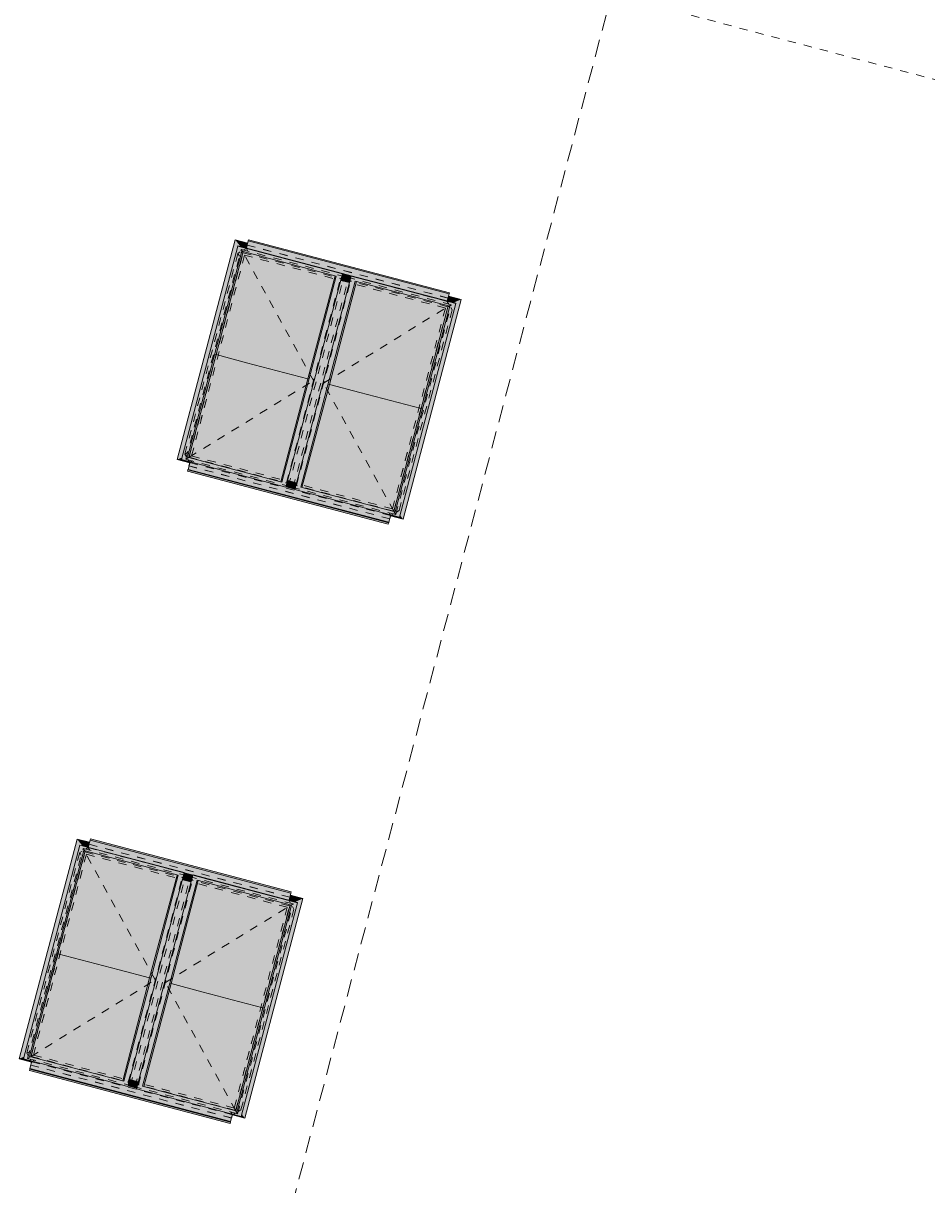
# Model space of a CAD drawing. Header units: millimetres. Extents: x -176817 to 18864955, y -12996033 to 201123.
# Tile 76 of 256: x 48841 to 61890, y 39686 to 56466. Entities that reach past the tile are written whole.
import ezdxf
from ezdxf.enums import TextEntityAlignment as Align

# ---------------------------------------------------------------- set-up
doc = ezdxf.new("R2010")
doc.units = ezdxf.units.MM
doc.header["$MEASUREMENT"] = 0
doc.linetypes.add('Przerywana', pattern=[240, 120, -120])
doc.linetypes.add('Przerywana długa', pattern=[390, 250, -140])
for name, color, linetype in [('213-A Wymiarowanie wewnętrzne', 7, 'Continuous'), ('232-A Klapy oddymiające', 7, 'Continuous'), ('232-A Klapy oddymiające podkład', 7, 'Continuous'), ('410-K Osie', 7, 'Continuous'), ('840-G Znaczniki przekroje', 7, 'Continuous')]:
    doc.layers.add(name, color=color, linetype=linetype)
doc.styles.add('STYL_AUTOMATYCZNY_4', font='arial.ttf')
doc.styles.add('STYL_AUTOMATYCZNY_8', font='ARIALN.TTF')
doc.dimstyles.new('STYL_AUTOMATYCZNY__3', dxfattribs={"dimtxt": 64.999998, "dimasz": 47.5, "dimexe": 0.18, "dimexo": 0.0625, "dimgap": 0, "dimtad": 1, "dimdec": 1, "dimlfac": 0.1, "dimzin": 0, "dimdsep": 46, "dimtxsty": 'STYL_AUTOMATYCZNY_4', "dimblk": 'ARROWHEAD_11', "dimblk1": 'ARROWHEAD_11', "dimblk2": 'ARROWHEAD_11', "dimcen": 0.09, "dimclrd": 30, "dimclre": 30, "dimclrt": 30, "dimazin": 0, "dimtfac": 1, "dimtdec": 4, "dimtmove": 0, "dimatfit": 3, "dimfxl": 0, "dimtolj": 1, "dimtzin": 0, "dimarcsym": 0})

# ---------------------------------------------------------------- blocks, each defined once
blk = doc.blocks.new('Klapa mcr_PROLIGHT_DVP[246]_2', base_point=(50831, 42663))
at = {"layer": '232-A Klapy oddymiające', "linetype": 'Continuous', "lineweight": 0, "true_color": 0xffffff}
for points in [[(49694, 44584), (49619, 44680), (48781, 41507), (49100, 42478), (49217, 42925), (49658, 44594)], [(49619, 44680), (49798, 44625), (49800, 44633)], [(49781, 44561), (49798, 44625), (49619, 44680), (49694, 44584)], [(49619, 44680), (49800, 44633), (49800, 44633), (49619, 44680)], [(52489, 43956), (49808, 44664), (49781, 44561), (50123, 44471)], [(49808, 44664), (52712, 43916), (49813, 44681)], [(49808, 44664), (52707, 43898), (52712, 43916)], [(49813, 44681), (52712, 43917), (49813, 44682)], [(52712, 43916), (52712, 43917), (49813, 44681)], [(48843, 41504), (49715, 44516), (49657, 44590)], [(48930, 41541), (49715, 44516), (48843, 41504)], [(49343, 43023), (49735, 44510), (49734, 44511), (49603, 44094), (49322, 43028)], [(49343, 43023), (49783, 42906), (49746, 44507), (49735, 44510)], [(49603, 44094), (49734, 44511), (49715, 44516)], [(49657, 44590), (51166, 44192), (49658, 44594)], [(49715, 44516), (51079, 44156), (49657, 44590)], [(51079, 44156), (51166, 44192), (49657, 44590)], [(51166, 44192), (51167, 44195), (49658, 44594)], [(49783, 42906), (50394, 44337), (49746, 44507)], [(51294, 44162), (52680, 43796), (52707, 43898), (52489, 43956), (50123, 44471), (51167, 44195), (51167, 44195), (51294, 44161)], [(50399, 44335), (50394, 44337), (49783, 42906), (50004, 42848)], [(50004, 42848), (50225, 42789), (50404, 44334), (50399, 44335)], [(50225, 42789), (50666, 42674), (50415, 44331), (50404, 44334)], [(50666, 42674), (51063, 44160), (50415, 44331)], [(51166, 44192), (50294, 41181), (50352, 41106)], [(51166, 44192), (51079, 44156), (50294, 41181), (50404, 41560)], [(51351, 44084), (51293, 44158), (50479, 41073)], [(51079, 44156), (51063, 44160), (50666, 42674), (50808, 43130)], [(51273, 44083), (51282, 44115), (51154, 44146), (51146, 44116)], [(51290, 44145), (51163, 44179), (51154, 44146), (51282, 44115)], [(51173, 44178), (51164, 44182), (51163, 44180)], [(51290, 44146), (51290, 44147), (51163, 44180), (51163, 44179)], [(51290, 44145), (51290, 44146), (51163, 44179), (51163, 44179)], [(51290, 44147), (51294, 44160), (51167, 44193), (51164, 44182), (51173, 44178)], [(51167, 44193), (51294, 44160), (51294, 44161), (51167, 44195)], [(51293, 44158), (52803, 43760), (51294, 44162)], [(51351, 44084), (52716, 43724), (51293, 44158)], [(52803, 43760), (51293, 44158), (52716, 43724)], [(52803, 43760), (52804, 43764), (51294, 44162)], [(50566, 41109), (51351, 44084), (50479, 41073)], [(50590, 42009), (51058, 43266), (51269, 44066), (51142, 44100)], [(50979, 42591), (51367, 44080), (51366, 44080), (51258, 43730), (50959, 42596)], [(51420, 42474), (51378, 44077), (51367, 44080), (50979, 42591)], [(51269, 44068), (51270, 44069), (51143, 44102), (51142, 44102)], [(51269, 44068), (51142, 44102), (51142, 44100), (51269, 44066)], [(51270, 44069), (51273, 44082), (51197, 44103), (51146, 44116), (51143, 44103)], [(51270, 44069), (51270, 44069), (51143, 44103), (51143, 44102)], [(51270, 44069), (51143, 44102), (51143, 44102), (51270, 44069)], [(51270, 44069), (51143, 44102), (51143, 44102), (51270, 44069)], [(51273, 44082), (51273, 44083), (51197, 44103)], [(51366, 44080), (51355, 44083), (51351, 44084), (51258, 43730)], [(51420, 42474), (52026, 43906), (51378, 44077)], [(51641, 42416), (52031, 43904), (52026, 43906), (51420, 42474)], [(51641, 42416), (51861, 42358), (52037, 43903), (52031, 43904)], [(51861, 42358), (52303, 42242), (52047, 43900), (52037, 43903)], [(51997, 40705), (52043, 40646), (52880, 43820), (52562, 42848), (52370, 42121)], [(52303, 42242), (52695, 43729), (52047, 43900)], [(52880, 43820), (52768, 43773), (52804, 43764), (52562, 42848)], [(52768, 43773), (52880, 43820), (52699, 43867), (52680, 43796)], [(52880, 43820), (52699, 43868), (52699, 43867), (52880, 43820)], [(51988, 40674), (52803, 43760), (51931, 40749)], [(51931, 40749), (52803, 43760), (52716, 43724)], [(52445, 42698), (52716, 43724), (52695, 43729), (52303, 42242)], [(50505, 41172), (51058, 43266), (50590, 42009), (50378, 41205)], [(50687, 42668), (50808, 43130), (50666, 42674)], [(48930, 41541), (48950, 41535), (49343, 43023), (49201, 42570)], [(49598, 41364), (49343, 43023), (48950, 41535), (48980, 41527)], [(49343, 43023), (49322, 43028), (49201, 42570)], [(49598, 41364), (49609, 41361), (49783, 42906), (49343, 43023)], [(49614, 41360), (50004, 42848), (49783, 42906), (49609, 41361)], [(49619, 41359), (50225, 42789), (50004, 42848), (49614, 41360)], [(50267, 41188), (50225, 42789), (49619, 41359)], [(50278, 41185), (50666, 42674), (50225, 42789), (50267, 41188)], [(50387, 41534), (50687, 42668), (50666, 42674), (50278, 41185), (50279, 41184)], [(52323, 42236), (52445, 42698), (52303, 42242)], [(48957, 41939), (49100, 42478), (48781, 41507), (48851, 41535)], [(50979, 42591), (50837, 42135), (50566, 41109), (50582, 41104)], [(50601, 41099), (51230, 40934), (50979, 42591), (50582, 41104)], [(50979, 42591), (50959, 42596), (50837, 42135)], [(51241, 40931), (51420, 42474), (50979, 42591), (51230, 40934)], [(51641, 42416), (51420, 42474), (51241, 40931), (51246, 40929)], [(51251, 40928), (51861, 42358), (51641, 42416), (51246, 40929)], [(51900, 40757), (51861, 42358), (51251, 40928)], [(51910, 40754), (52303, 42242), (51861, 42358), (51900, 40757)], [(52043, 41174), (52323, 42236), (52303, 42242), (51910, 40754), (51912, 40754)], [(48962, 41459), (48966, 41472), (48843, 41504), (48851, 41535), (48781, 41507)], [(48843, 41504), (50352, 41106), (48930, 41541)], [(48930, 41541), (50352, 41106), (50294, 41181)], [(50294, 41181), (48930, 41541), (48930, 41541)], [(48938, 41365), (51837, 40600), (49429, 41350), (48966, 41472)], [(50294, 41181), (50278, 41185), (50267, 41188), (49609, 41361), (49598, 41364), (48941, 41538), (48980, 41527), (50294, 41181)], [(50387, 41534), (50279, 41184), (50294, 41181)], [(48930, 41338), (51830, 40573), (48935, 41356)], [(48935, 41356), (51835, 40591), (48938, 41365)], [(51835, 40591), (48935, 41356), (51830, 40573)], [(51835, 40591), (51837, 40600), (48938, 41365)], [(51865, 40707), (50479, 41073), (50481, 41079), (50354, 41112), (50352, 41106), (49429, 41350), (51837, 40600)], [(50481, 41080), (50484, 41091), (50357, 41125), (50354, 41113)], [(50481, 41079), (50481, 41080), (50354, 41113), (50354, 41112)], [(50484, 41091), (50492, 41121), (50365, 41157), (50357, 41125)], [(50492, 41121), (50500, 41153), (50373, 41187), (50365, 41157)], [(50500, 41153), (50504, 41167), (50377, 41200), (50373, 41188), (50458, 41165)], [(50458, 41165), (50373, 41188), (50373, 41187)], [(50500, 41153), (50500, 41153), (50373, 41187), (50373, 41187)], [(50500, 41153), (50373, 41187), (50373, 41187), (50500, 41153)], [(50504, 41169), (50505, 41172), (50378, 41205), (50377, 41202)], [(50504, 41169), (50377, 41202), (50377, 41200), (50504, 41167)], [(50377, 41200), (50504, 41167), (50504, 41167), (50377, 41200)], [(51931, 40749), (52043, 41174), (51912, 40754)], [(50479, 41073), (51988, 40674), (50566, 41109)], [(51988, 40674), (51931, 40749), (50566, 41109)], [(51919, 40752), (51880, 40762), (50566, 41109), (50566, 41109)], [(51931, 40749), (51910, 40754), (51900, 40757), (51241, 40931), (51230, 40934), (50570, 41108), (51931, 40749)], [(51862, 40694), (52043, 40646), (51864, 40702)], [(52043, 40646), (51997, 40705), (51988, 40674), (51865, 40707), (51864, 40702)]]:
    blk.add_hatch(color=7, dxfattribs=at).paths.add_polyline_path(points)
at = {"layer": '232-A Klapy oddymiające', "color": 7, "linetype": 'Continuous', "lineweight": 0}
for p, q in [((49619, 44680), (48781, 41507)), ((49619, 44680), (49800, 44633)), ((49619, 44680), (49619, 44680)), ((49800, 44633), (49619, 44680)), ((49781, 44561), (49808, 44664)), ((49813, 44681), (49808, 44664)), ((49808, 44664), (52707, 43898)), ((52712, 43917), (49813, 44682)), ((49813, 44682), (49813, 44681)), ((52712, 43916), (49813, 44681)), ((49657, 44590), (48843, 41504)), ((49715, 44516), (48930, 41541)), ((49735, 44510), (49343, 43023)), ((49658, 44594), (49657, 44590)), ((51166, 44192), (49657, 44590)), ((51167, 44195), (49658, 44594)), ((49715, 44516), (51079, 44156)), ((51079, 44156), (50294, 41181)), ((50352, 41106), (51166, 44192)), ((51293, 44158), (50479, 41073)), ((50666, 42674), (51063, 44160)), ((51290, 44145), (51163, 44179)), ((51166, 44192), (51167, 44195)), ((51294, 44160), (51167, 44193)), ((51294, 44162), (51293, 44158)), ((52803, 43760), (51293, 44158)), ((52804, 43764), (51294, 44162)), ((51351, 44084), (50566, 41109)), ((51367, 44080), (50979, 42591)), ((51142, 44100), (51269, 44066)), ((51143, 44103), (51270, 44069)), ((51143, 44102), (51270, 44069)), ((51270, 44069), (51143, 44102)), ((51146, 44116), (51273, 44083)), ((51351, 44084), (52716, 43724)), ((52043, 40646), (52880, 43820)), ((52680, 43796), (52707, 43898)), ((52880, 43820), (52699, 43868)), ((52699, 43867), (52880, 43820)), ((52707, 43898), (52712, 43916)), ((52712, 43916), (52712, 43917)), ((52880, 43820), (52880, 43820)), ((52716, 43724), (51931, 40749)), ((51988, 40674), (52803, 43760)), ((52303, 42242), (52695, 43729)), ((52803, 43760), (52804, 43764)), ((49343, 43023), (48950, 41535)), ((49322, 43028), (49343, 43023)), ((49343, 43023), (49783, 42906)), ((49783, 42906), (50004, 42848)), ((50004, 42848), (50225, 42789)), ((50225, 42789), (50666, 42674)), ((50278, 41185), (50666, 42674)), ((50666, 42674), (50687, 42668)), ((50979, 42591), (50582, 41104)), ((50959, 42596), (50979, 42591)), ((50979, 42591), (51420, 42474)), ((51420, 42474), (51641, 42416)), ((51641, 42416), (51861, 42358)), ((51861, 42358), (52303, 42242)), ((51910, 40754), (52303, 42242)), ((52303, 42242), (52323, 42236)), ((48781, 41507), (48962, 41459)), ((48843, 41504), (50352, 41106)), ((49598, 41364), (48930, 41541)), ((50294, 41181), (48930, 41541)), ((48966, 41472), (48938, 41365)), ((48935, 41356), (48930, 41338)), ((48930, 41338), (51830, 40573)), ((48938, 41365), (48935, 41356)), ((51835, 40591), (48935, 41356)), ((51837, 40600), (48938, 41365)), ((50294, 41181), (50278, 41185)), ((50354, 41113), (50481, 41080)), ((50357, 41125), (50484, 41091)), ((50373, 41187), (50500, 41153)), ((50504, 41169), (50377, 41202)), ((50377, 41200), (50504, 41167)), ((50378, 41205), (50505, 41172)), ((50479, 41073), (51988, 40674)), ((51230, 40934), (50566, 41109)), ((51931, 40749), (50566, 41109)), ((51865, 40707), (51837, 40600)), ((51862, 40694), (52043, 40646)), ((51931, 40749), (51910, 40754)), ((51830, 40573), (51835, 40591)), ((51835, 40591), (51837, 40600))]:
    blk.add_line(p, q, dxfattribs=at)
blk = doc.blocks.new('Klapa mcr_PROLIGHT_DVP[254]_2', base_point=(53115, 51319))
at = {"layer": '232-A Klapy oddymiające', "linetype": 'Continuous', "lineweight": 0, "true_color": 0xffffff}
for points in [[(51978, 53240), (51903, 53337), (51065, 50163), (51384, 51134), (51502, 51581), (51942, 53250)], [(51127, 50161), (51999, 53172), (51941, 53246)], [(51903, 53337), (52082, 53281), (52084, 53289)], [(52065, 53217), (52082, 53281), (51903, 53337), (51978, 53240)], [(51903, 53337), (52084, 53289), (52084, 53289), (51903, 53337)], [(51941, 53246), (53450, 52848), (51942, 53250)], [(51999, 53172), (53363, 52812), (51941, 53246)], [(53363, 52812), (53450, 52848), (51941, 53246)], [(53450, 52848), (53451, 52851), (51942, 53250)], [(54773, 52612), (52092, 53320), (52065, 53217), (52407, 53127)], [(52092, 53320), (54996, 52572), (52097, 53337)], [(52092, 53320), (54992, 52555), (54996, 52572)], [(52097, 53337), (54996, 52573), (52097, 53338)], [(54996, 52572), (54996, 52573), (52097, 53337)], [(51214, 50197), (51999, 53172), (51127, 50161)], [(51627, 51679), (52019, 53166), (52018, 53167), (51887, 52750), (51606, 51684)], [(51627, 51679), (52068, 51562), (52030, 53164), (52019, 53166)], [(51887, 52750), (52018, 53167), (51999, 53172)], [(52068, 51562), (52678, 52993), (52030, 53164)], [(53578, 52818), (54965, 52452), (54992, 52555), (54773, 52612), (52407, 53127), (53451, 52851), (53451, 52851), (53578, 52817)], [(52683, 52991), (52678, 52993), (52068, 51562), (52288, 51504)], [(52288, 51504), (52509, 51445), (52688, 52990), (52683, 52991)], [(52509, 51445), (52950, 51330), (52699, 52987), (52688, 52990)], [(52950, 51330), (53347, 52816), (52699, 52987)], [(53450, 52848), (52578, 49837), (52636, 49762)], [(53450, 52848), (53363, 52812), (52578, 49837), (52688, 50216)], [(53635, 52740), (53577, 52814), (52763, 49729)], [(52850, 49765), (53635, 52740), (52763, 49729)], [(52874, 50665), (53342, 51922), (53553, 52723), (53426, 52756)], [(53363, 52812), (53347, 52816), (52950, 51330), (53093, 51786)], [(53263, 51247), (53652, 52736), (53650, 52736), (53542, 52386), (53243, 51253)], [(53704, 51130), (53662, 52733), (53652, 52736), (53263, 51247)], [(53554, 52724), (53427, 52758), (53426, 52756), (53553, 52723)], [(53554, 52725), (53557, 52738), (53481, 52759), (53430, 52773), (53427, 52759)], [(53554, 52725), (53554, 52725), (53427, 52759), (53427, 52758)], [(53554, 52724), (53554, 52725), (53427, 52758), (53427, 52758)], [(53554, 52725), (53427, 52758), (53427, 52758), (53554, 52725)], [(53554, 52725), (53427, 52758), (53427, 52758), (53554, 52725)], [(53557, 52739), (53566, 52771), (53438, 52802), (53430, 52773)], [(53574, 52801), (53447, 52835), (53438, 52802), (53566, 52771)], [(53457, 52834), (53448, 52838), (53447, 52836)], [(53574, 52802), (53574, 52803), (53447, 52836), (53447, 52836)], [(53574, 52801), (53574, 52802), (53447, 52836), (53447, 52835)], [(53574, 52803), (53578, 52816), (53451, 52850), (53448, 52838), (53457, 52834)], [(53451, 52850), (53578, 52816), (53578, 52817), (53451, 52851)], [(53557, 52738), (53557, 52739), (53481, 52759)], [(53650, 52736), (53639, 52739), (53635, 52740), (53542, 52386)], [(53577, 52814), (55087, 52416), (53578, 52818)], [(53635, 52740), (55000, 52380), (53577, 52814)], [(55087, 52416), (53577, 52814), (55000, 52380)], [(55087, 52416), (55088, 52420), (53578, 52818)], [(53704, 51130), (54310, 52562), (53662, 52733)], [(53925, 51072), (54315, 52561), (54310, 52562), (53704, 51130)], [(53925, 51072), (54146, 51014), (54321, 52559), (54315, 52561)], [(54146, 51014), (54587, 50898), (54331, 52556), (54321, 52559)], [(54587, 50898), (54979, 52385), (54331, 52556)], [(55165, 52476), (54983, 52524), (54983, 52524), (55165, 52476)], [(54273, 49330), (55087, 52416), (54215, 49405)], [(54215, 49405), (55087, 52416), (55000, 52380)], [(54281, 49361), (54327, 49302), (55165, 52476), (54846, 51504), (54654, 50777)], [(54729, 51354), (55000, 52380), (54979, 52385), (54587, 50898)], [(55165, 52476), (55052, 52429), (55088, 52420), (54846, 51504)], [(55052, 52429), (55165, 52476), (54983, 52524), (54965, 52452)], [(52789, 49828), (53342, 51922), (52874, 50665), (52662, 49861)], [(52971, 51324), (53093, 51786), (52950, 51330)], [(51214, 50197), (51234, 50191), (51627, 51679), (51485, 51226)], [(51882, 50020), (51627, 51679), (51234, 50191), (51264, 50183)], [(51627, 51679), (51606, 51684), (51485, 51226)], [(51882, 50020), (51893, 50018), (52068, 51562), (51627, 51679)], [(51898, 50016), (52288, 51504), (52068, 51562), (51893, 50018)], [(51903, 50015), (52509, 51445), (52288, 51504), (51898, 50016)], [(52551, 49844), (52509, 51445), (51903, 50015)], [(52562, 49841), (52950, 51330), (52509, 51445), (52551, 49844)], [(54607, 50892), (54729, 51354), (54587, 50898)], [(52672, 50190), (52971, 51324), (52950, 51330), (52562, 49841), (52563, 49841)], [(53263, 51247), (53121, 50791), (52850, 49765), (52867, 49761)], [(52886, 49756), (53515, 49590), (53263, 51247), (52867, 49761)], [(53263, 51247), (53243, 51253), (53121, 50791)], [(53525, 49587), (53704, 51130), (53263, 51247), (53515, 49590)], [(51241, 50595), (51384, 51134), (51065, 50163), (51135, 50192)], [(53925, 51072), (53704, 51130), (53525, 49587), (53530, 49585)], [(53536, 49584), (54146, 51014), (53925, 51072), (53530, 49585)], [(54184, 49413), (54146, 51014), (53536, 49584)], [(54194, 49410), (54587, 50898), (54146, 51014), (54184, 49413)], [(54327, 49830), (54607, 50892), (54587, 50898), (54194, 49410), (54196, 49410)], [(51246, 50115), (51250, 50128), (51127, 50161), (51135, 50192), (51065, 50163)], [(51127, 50161), (52636, 49762), (51214, 50197)], [(51214, 50197), (52636, 49762), (52578, 49837)], [(52578, 49837), (51214, 50197), (51214, 50197)], [(52578, 49837), (52562, 49841), (52551, 49844), (51893, 50018), (51882, 50020), (51225, 50194), (51264, 50183), (52578, 49837)], [(52672, 50190), (52563, 49841), (52578, 49837)], [(51214, 49994), (54114, 49229), (51219, 50012)], [(51219, 50012), (54119, 49247), (51222, 50021)], [(54119, 49247), (51219, 50012), (54114, 49229)], [(51222, 50021), (54121, 49256), (51713, 50006), (51250, 50128)], [(54119, 49247), (54121, 49256), (51222, 50021)], [(54149, 49363), (52763, 49729), (52765, 49735), (52638, 49768), (52636, 49762), (51713, 50006), (54121, 49256)], [(52776, 49777), (52784, 49809), (52657, 49843), (52650, 49813)], [(52742, 49821), (52658, 49844), (52657, 49843)], [(52784, 49809), (52784, 49809), (52657, 49843), (52657, 49843)], [(52784, 49809), (52657, 49843), (52657, 49843), (52784, 49809)], [(52784, 49809), (52788, 49823), (52661, 49856), (52658, 49844), (52742, 49821)], [(52788, 49825), (52789, 49828), (52662, 49861), (52661, 49858)], [(52788, 49825), (52661, 49858), (52661, 49856), (52788, 49823)], [(52661, 49856), (52788, 49823), (52788, 49823), (52661, 49856)], [(52765, 49736), (52768, 49747), (52641, 49781), (52638, 49769)], [(52765, 49735), (52765, 49736), (52638, 49769), (52638, 49768)], [(52768, 49747), (52776, 49777), (52650, 49813), (52641, 49781)], [(52763, 49729), (54273, 49330), (52850, 49765)], [(54273, 49330), (54215, 49405), (52850, 49765)], [(54203, 49408), (54164, 49418), (52850, 49765), (52850, 49765)], [(54215, 49405), (54194, 49410), (54184, 49413), (53525, 49587), (53515, 49590), (52854, 49764), (54215, 49405)], [(54215, 49405), (54327, 49830), (54196, 49410)], [(54146, 49350), (54327, 49302), (54148, 49358)], [(54327, 49302), (54281, 49361), (54273, 49330), (54149, 49363), (54148, 49358)]]:
    blk.add_hatch(color=7, dxfattribs=at).paths.add_polyline_path(points)
at = {"layer": '232-A Klapy oddymiające', "color": 7, "linetype": 'Continuous', "lineweight": 0}
for p, q in [((51903, 53337), (51065, 50163)), ((51941, 53246), (51127, 50161)), ((51903, 53337), (52084, 53289)), ((51903, 53337), (51903, 53337)), ((52084, 53289), (51903, 53337)), ((51942, 53250), (51941, 53246)), ((53450, 52848), (51941, 53246)), ((53451, 52851), (51942, 53250)), ((52065, 53217), (52092, 53320)), ((52097, 53337), (52092, 53320)), ((52092, 53320), (54992, 52555)), ((54996, 52573), (52097, 53338)), ((52097, 53338), (52097, 53337)), ((54996, 52572), (52097, 53337)), ((51999, 53172), (51214, 50197)), ((52019, 53166), (51627, 51679)), ((51999, 53172), (53363, 52812)), ((53363, 52812), (52578, 49837)), ((52636, 49762), (53450, 52848)), ((53577, 52814), (52763, 49729)), ((53635, 52740), (52850, 49765)), ((52950, 51330), (53347, 52816)), ((53652, 52736), (53263, 51247)), ((53426, 52756), (53553, 52723)), ((53427, 52759), (53554, 52725)), ((53427, 52758), (53554, 52725)), ((53554, 52725), (53427, 52758)), ((53430, 52773), (53557, 52739)), ((53574, 52801), (53447, 52835)), ((53450, 52848), (53451, 52851)), ((53578, 52816), (53451, 52850)), ((53578, 52818), (53577, 52814)), ((55087, 52416), (53577, 52814)), ((55088, 52420), (53578, 52818)), ((53635, 52740), (55000, 52380)), ((54965, 52452), (54992, 52555)), ((55165, 52476), (54983, 52524)), ((54992, 52555), (54996, 52572)), ((54996, 52572), (54996, 52573)), ((55000, 52380), (54215, 49405)), ((54273, 49330), (55087, 52416)), ((54327, 49302), (55165, 52476)), ((54587, 50898), (54979, 52385)), ((54983, 52524), (55165, 52476)), ((55087, 52416), (55088, 52420)), ((55165, 52476), (55165, 52476)), ((51627, 51679), (51234, 50191)), ((51606, 51684), (51627, 51679)), ((51627, 51679), (52068, 51562)), ((52068, 51562), (52288, 51504)), ((52288, 51504), (52509, 51445)), ((52509, 51445), (52950, 51330)), ((52562, 49841), (52950, 51330)), ((53263, 51247), (52867, 49761)), ((52950, 51330), (52971, 51324)), ((53243, 51253), (53263, 51247)), ((53263, 51247), (53704, 51130)), ((53704, 51130), (53925, 51072)), ((53925, 51072), (54146, 51014)), ((54146, 51014), (54587, 50898)), ((54194, 49410), (54587, 50898)), ((54587, 50898), (54607, 50892)), ((51882, 50020), (51214, 50197)), ((52578, 49837), (51214, 50197)), ((51065, 50163), (51246, 50115)), ((51127, 50161), (52636, 49762)), ((51219, 50012), (51214, 49994)), ((51222, 50021), (51219, 50012)), ((54119, 49247), (51219, 50012)), ((51250, 50128), (51222, 50021)), ((54121, 49256), (51222, 50021)), ((51214, 49994), (54114, 49229)), ((52578, 49837), (52562, 49841)), ((52657, 49843), (52784, 49809)), ((52788, 49825), (52661, 49858)), ((52661, 49856), (52788, 49823)), ((52662, 49861), (52789, 49828)), ((52638, 49769), (52765, 49736)), ((52641, 49781), (52768, 49747)), ((52763, 49729), (54273, 49330)), ((53515, 49590), (52850, 49765)), ((54215, 49405), (52850, 49765)), ((54149, 49363), (54121, 49256)), ((54146, 49350), (54327, 49302)), ((54215, 49405), (54194, 49410)), ((54114, 49229), (54119, 49247)), ((54119, 49247), (54121, 49256))]:
    blk.add_line(p, q, dxfattribs=at)
blk = doc.blocks.new('*D3102')
at = {"layer": '213-A Wymiarowanie wewnętrzne', "linetype": 'Continuous', "lineweight": 200}
for points in [[(36790, 40395), (36791, 40390), (36794, 40386), (36798, 40384), (36803, 40383), (36808, 40384), (36812, 40386), (36814, 40390), (36815, 40395), (36814, 40400), (36812, 40404), (36808, 40407), (36803, 40408), (36798, 40407), (36794, 40404), (36791, 40400)], [(51584, 36492), (51585, 36487), (51588, 36483), (51592, 36480), (51596, 36479), (51601, 36480), (51605, 36483), (51608, 36487), (51609, 36492), (51608, 36496), (51605, 36500), (51601, 36503), (51596, 36504), (51592, 36503), (51588, 36500), (51585, 36496)]]:
    blk.add_hatch(color=30, dxfattribs=at).paths.add_polyline_path(points)
at = {"layer": '213-A Wymiarowanie wewnętrzne', "color": 30, "linetype": 'Continuous', "lineweight": 0}
for p, q in [((36800, 40383), (36791, 40350)), ((36815, 40441), (36806, 40407)), ((51584, 36495), (36815, 40392))]:
    blk.add_line(p, q, dxfattribs=at)
blk.add_circle((36803, 40395), 12.5, dxfattribs=at)
at = {"layer": '213-A Wymiarowanie wewnętrzne', "color": 30, "lineweight": 200, "insert": (44095, 38484), "char_height": 65, "attachment_point": 7, "rotation": 345.218, "style": 'STYL_AUTOMATYCZNY_4'}
blk.add_mtext('\\A1;{\\pql;\\fArial|b0|i0|c238|p0;\\W1.000000;1\xa0530}', dxfattribs=at)
blk = doc.blocks.new('ARROWHEAD_11')
at = {"color": 0, "linetype": 'Continuous', "lineweight": 0}
blk.add_line((0, 0), (-1, 0), dxfattribs=at)
at = {"color": 0, "linetype": 'Continuous', "lineweight": 0, "const_width": 0.25, "flags": 128}
blk.add_lwpolyline([(-0.125, 0, 1), (0.125, 0, 1)], format="xyb", close=True, dxfattribs=at)
blk = doc.blocks.new('Standardowy znacznik osi[630]_2', base_point=(68578, 99473))
at = {"layer": '410-K Osie', "color": 5, "linetype": 'Przerywana długa', "lineweight": 0}
blk.add_line((67812, 96573), (46788, 16896), dxfattribs=at)
at = {"layer": '410-K Osie', "color": 7, "lineweight": 0, "style": 'STYL_AUTOMATYCZNY_8'}
for tag, p in [('AC_MarkerText_1_0', (68631, 99643)), ('AC_MarkerText_1_1', (46011, 13923))]:
    blk.add_attdef(tag, text='', height=100, rotation=345.218, dxfattribs=at).set_placement(p, align=Align.TOP_CENTER)
blk = doc.blocks.new('Płaszczyzna odcinająca_5_2', base_point=(264047, 2340))
at = {"layer": '840-G Znaczniki przekroje', "color": 161, "linetype": 'Przerywana', "lineweight": 0, "true_color": 0x40a5ff}
blk.add_line((263975, 2359), (24008, 65680), dxfattribs=at)

msp = doc.modelspace()

# ---------------------------------------------------------------- linework, layer by layer
at = {"layer": '232-A Klapy oddymiające podkład', "color": 7, "linetype": 'Przerywana', "lineweight": 0}
for p, q in [((51189.36, 50167.5), (51989.46, 53199.63)), ((51989.46, 53199.63), (53471.63, 52808.52)), ((51989.46, 53199.63), (52017.93, 53150.75)), ((52024.17, 53190.47), (52063.33, 53213.28)), ((52076.09, 53261.62), (52063.33, 53213.28)), ((54964.04, 52447.85), (52063.33, 53213.28)), ((52086.13, 53174.12), (52063.33, 53213.28)), ((52075.77, 53260.42), (54976.46, 52494.99)), ((52076.09, 53261.62), (54976.78, 52496.2)), ((51175.7, 50241.39), (51941.12, 53142.1)), ((51238.24, 50195.97), (52017.93, 53150.75)), ((51941.12, 53142.1), (51975.29, 53162)), ((51963.94, 53102.93), (51941.12, 53142.1)), ((52017.93, 53150.75), (53422.75, 52780.05)), ((52643.06, 49825.28), (53422.75, 52780.05)), ((52671.53, 49776.39), (53471.63, 52808.52)), ((52739.28, 49758.52), (53539.38, 52790.65)), ((52788.16, 49786.99), (53567.86, 52741.76)), ((53422.75, 52780.05), (53471.63, 52808.52)), ((53535.12, 52774.49), (53467.37, 52792.37)), ((53535.44, 52775.7), (53467.69, 52793.58)), ((55021.56, 52399.54), (53539.38, 52790.65)), ((53567.86, 52741.76), (53539.38, 52790.65)), ((54972.68, 52371.07), (53567.86, 52741.76)), ((53998.59, 52702.61), (53998.63, 52702.6)), ((53915.62, 52621.08), (53897.65, 52625.82)), ((53915.62, 52621.08), (53915.67, 52621.07)), ((54192.99, 49416.29), (54972.68, 52371.07)), ((54221.46, 49367.41), (55021.56, 52399.54)), ((54976.78, 52496.2), (54964.04, 52447.85)), ((54986.85, 52408.7), (54964.04, 52447.85)), ((55021.56, 52399.54), (54972.68, 52371.07)), ((55035.22, 52325.65), (55015.32, 52359.82)), ((54269.79, 49424.94), (55035.22, 52325.65)), ((51488.95, 51036.59), (51408.01, 50729.85)), ((51488.95, 51036.59), (51489, 51036.57)), ((51332.59, 50835.97), (51332.64, 50835.96)), ((51214.87, 50264.21), (51175.7, 50241.39)), ((51175.7, 50241.39), (51198.52, 50202.22)), ((51189.36, 50167.5), (51238.24, 50195.97)), ((51238.24, 50195.97), (52643.06, 49825.28)), ((54389.67, 50271.16), (54308.73, 49964.43)), ((54389.67, 50271.16), (54389.71, 50271.15)), ((51189.36, 50167.5), (52671.53, 49776.39)), ((51224.07, 50158.34), (51246.88, 50119.19)), ((51234.12, 50070.84), (51246.88, 50119.19)), ((51234.12, 50070.84), (54134.82, 49305.42)), ((51234.44, 50072.05), (54135.13, 49306.63)), ((51286.03, 50141.99), (51246.88, 50119.19)), ((51246.88, 50119.19), (54147.59, 49353.76)), ((54426.69, 50019.52), (54426.73, 50019.51)), ((54309.24, 49966.36), (54309.28, 49966.35)), ((52643.06, 49825.28), (52671.53, 49776.39)), ((52743.23, 49773.46), (52675.48, 49791.34)), ((52743.55, 49774.67), (52675.79, 49792.55)), ((52788.16, 49786.99), (52739.28, 49758.52)), ((54221.46, 49367.41), (52739.28, 49758.52)), ((54192.99, 49416.29), (52788.16, 49786.99)), ((53150.19, 49720.37), (53132.23, 49725.11)), ((53134.16, 49724.6), (53134.21, 49724.59)), ((53150.19, 49720.37), (53150.24, 49720.36)), ((54359.65, 49765.48), (54359.7, 49765.46)), ((53182.13, 49608.52), (53182.18, 49608.51)), ((54124.78, 49392.92), (54147.59, 49353.76)), ((54134.82, 49305.42), (54147.59, 49353.76)), ((54186.74, 49376.57), (54147.59, 49353.76)), ((54221.46, 49367.41), (54192.99, 49416.29)), ((54269.79, 49424.94), (54230.62, 49402.12)), ((48891.57, 41585.26), (49656.99, 44485.98)), ((48905.22, 41511.38), (49705.33, 44543.51)), ((48954.11, 41539.85), (49733.8, 44494.62)), ((49656.99, 44485.98), (49691.16, 44505.88)), ((49679.81, 44446.8), (49656.99, 44485.98)), ((49705.33, 44543.51), (51187.5, 44152.4)), ((49705.33, 44543.51), (49733.8, 44494.62)), ((49733.8, 44494.62), (51138.62, 44123.93)), ((49740.04, 44534.35), (49779.2, 44557.15)), ((49791.95, 44605.5), (49779.2, 44557.15)), ((52679.91, 43791.73), (49779.2, 44557.15)), ((49802, 44518), (49779.2, 44557.15)), ((49791.63, 44604.29), (52692.33, 43838.87)), ((49791.95, 44605.5), (52692.65, 43840.08)), ((50387.4, 41120.27), (51187.5, 44152.4)), ((50455.15, 41102.39), (51255.25, 44134.52)), ((51138.62, 44123.93), (51187.5, 44152.4)), ((51250.99, 44118.36), (51183.24, 44136.24)), ((51251.31, 44119.57), (51183.56, 44137.45)), ((52737.43, 43743.41), (51255.25, 44134.52)), ((51283.72, 44085.64), (51255.25, 44134.52)), ((50358.93, 41169.15), (51138.62, 44123.93)), ((50504.03, 41130.86), (51283.72, 44085.64)), ((52688.54, 43714.94), (51283.72, 44085.64)), ((51631.49, 43964.96), (51613.52, 43969.7)), ((51714.45, 44046.49), (51714.5, 44046.47)), ((51631.49, 43964.96), (51631.53, 43964.94)), ((52692.65, 43840.08), (52679.91, 43791.73)), ((51908.85, 40760.16), (52688.54, 43714.94)), ((51937.32, 40711.28), (52737.43, 43743.41)), ((51985.66, 40768.81), (52751.08, 43669.52)), ((52702.71, 43752.57), (52679.91, 43791.73)), ((52737.43, 43743.41), (52688.54, 43714.94)), ((52751.08, 43669.52), (52731.18, 43703.69)), ((49204.82, 42380.46), (49123.88, 42073.72)), ((49204.82, 42380.46), (49204.87, 42380.45)), ((49048.46, 42179.84), (49048.51, 42179.83)), ((48930.74, 41608.08), (48891.57, 41585.26)), ((48891.57, 41585.26), (48914.38, 41546.09)), ((48905.22, 41511.38), (48954.11, 41539.85)), ((48905.22, 41511.38), (50387.4, 41120.27)), ((48939.94, 41502.22), (48962.74, 41463.06)), ((48949.99, 41414.71), (48962.74, 41463.06)), ((48954.11, 41539.85), (50358.93, 41169.15)), ((49001.9, 41485.87), (48962.74, 41463.06)), ((48962.74, 41463.06), (51863.45, 40697.64)), ((52105.53, 41615.04), (52024.59, 41308.3)), ((52105.53, 41615.04), (52105.58, 41615.02)), ((48949.99, 41414.71), (51850.68, 40649.29)), ((48950.3, 41415.92), (51851, 40650.5)), ((52025.1, 41310.23), (52025.15, 41310.22)), ((52142.55, 41363.39), (52142.6, 41363.38)), ((50358.93, 41169.15), (50387.4, 41120.27)), ((50459.09, 41117.34), (50391.34, 41135.21)), ((50459.41, 41118.55), (50391.66, 41136.42)), ((50504.03, 41130.86), (50455.15, 41102.39)), ((51908.85, 40760.16), (50504.03, 41130.86)), ((51937.32, 40711.28), (50455.15, 41102.39)), ((50866.06, 41064.25), (50848.09, 41068.99)), ((50850.03, 41068.48), (50850.08, 41068.46)), ((50866.06, 41064.25), (50866.11, 41064.23)), ((50898, 40952.39), (50898.05, 40952.38)), ((52075.52, 41109.35), (52075.57, 41109.34)), ((51840.65, 40736.79), (51863.45, 40697.64)), ((51850.68, 40649.29), (51863.45, 40697.64)), ((51902.61, 40720.44), (51863.45, 40697.64)), ((51937.32, 40711.28), (51908.85, 40760.16)), ((51985.66, 40768.81), (51946.48, 40746))]:
    msp.add_line(p, q, dxfattribs=at)
for points in [[(51238.24, 50195.97), (53032.91, 51302.66), (52017.93, 53150.75)], [(54192.99, 49416.29), (53178.01, 51264.38), (54972.68, 52371.07)], [(48954.11, 41539.85), (50748.77, 42646.54), (49733.8, 44494.62)], [(51908.85, 40760.16), (50893.88, 42608.25), (52688.54, 43714.94)]]:
    msp.add_lwpolyline(points, dxfattribs=at)
for points in [[(52037.81, 53116.59), (54938.53, 52351.16), (54173.1, 49450.45), (51272.39, 50215.88)], [(49753.68, 44460.46), (52654.39, 43695.04), (51888.97, 40794.33), (48988.26, 41559.75)]]:
    msp.add_lwpolyline(points, close=True, dxfattribs=at)

# ---------------------------------------------------------------- block references
at = {"layer": '232-A Klapy oddymiające', "color": 7, "linetype": 'Continuous', "lineweight": 0}
for name, p in [('Klapa mcr_PROLIGHT_DVP[254]_2', (53114.9, 51319.3)), ('Klapa mcr_PROLIGHT_DVP[246]_2', (50830.77, 42663.18))]:
    msp.add_blockref(name, p, dxfattribs=at)
at = {"layer": '410-K Osie', "color": 5, "linetype": 'Continuous', "lineweight": 0}
msp.add_blockref('Standardowy znacznik osi[630]_2', (68577.77, 99473.4), dxfattribs=at)

# ---------------------------------------------------------------- dimensions: what is measured, and where the dimension line sits
at = {"layer": '213-A Wymiarowanie wewnętrzne', "color": 30, "linetype": 'Continuous', "lineweight": 200}
dim = msp.add_linear_dim(base=(36802.86, 40395.26), p1=(51809.1, 37297.33), p2=(37015.47, 41200.99), angle=165.218034, dimstyle='STYL_AUTOMATYCZNY__3', dxfattribs=at)
dim.commit()
dim.dimension.update_dxf_attribs({"geometry": '*D3102', "text_midpoint": (44211.24, 38487.43), "dimtype": 160, "text_rotation": 345.218034})

# ---------------------------------------------------------------- next in the draw order: block references
at = {"layer": '840-G Znaczniki przekroje', "color": 161, "lineweight": 0, "true_color": 0x40a5ff}
msp.add_blockref('Płaszczyzna odcinająca_5_2', (264047.19, 2339.63), dxfattribs=at)

doc.saveas('drawing.dxf')
